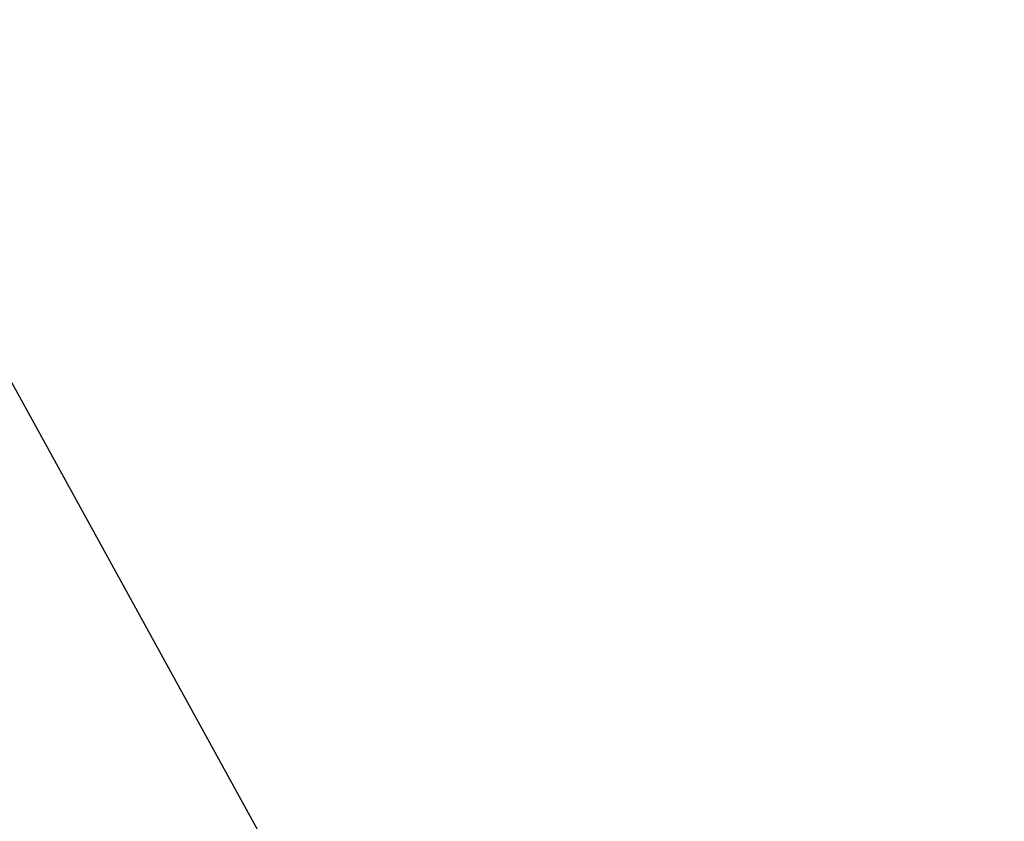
# Model space of a CAD drawing. Header units: millimetres. Extents: x -38 to 77, y 15 to 130.
# Tile 249 of 256: x 2.915 to 3.854, y 62.461 to 63.226. Entities that reach past the tile are written whole.
import ezdxf

# ---------------------------------------------------------------- set-up
doc = ezdxf.new("R2010")
doc.units = ezdxf.units.MM
doc.header["$LTSCALE"] = 25.4
doc.layers.get('0').update_dxf_attribs({"true_color": 0xff5454})

# ---------------------------------------------------------------- blocks, each defined once
blk = doc.blocks.new('PROFILE-BIT-8823.STL')
at = {"color": 250, "true_color": 0x262626}
mesh = blk.add_polyface(dxfattribs=at)
corners = [(3.83894, 69.20736, 155), (-23.54893, 62.48837, 153.40001), (3.83894, 69.20736, 153.40001), (-23.54893, 62.48837, 155)]
mesh.append_faces([[corners[k] for k in face] for face in [(0, 1, 2), (1, 0, 3)]], dxfattribs={"vtx0": -1, "color": 250})
at = {"color": 250, "true_color": 0x282828}
mesh = blk.add_polyface(dxfattribs=at)
corners = [(8.77373, 66.95101, 39.13236), (4.52806, 62.61702, 35.88653), (3.52374, 64.43034, 35.88653), (9.44992, 65.73014, 39.13236)]
mesh.append_faces([[corners[k] for k in face] for face in [(0, 1, 2), (1, 0, 3)]], dxfattribs={"vtx0": -1, "color": 250})
mesh = blk.add_polyface(dxfattribs=at)
corners = [(2.73672, 66.34798, 35.88653), (-1.45731, 62.03878, 32.1554), (-2.48829, 64.55087, 32.1554), (3.52374, 64.43034, 35.88653)]
mesh.append_faces([[corners[k] for k in face] for face in [(0, 1, 2), (1, 0, 3)]], dxfattribs={"vtx0": -1, "color": 250})
mesh = blk.add_polyface(dxfattribs=at)
corners = [(4.65628, 60.21482, 48.04354), (8.32322, 65.08407, 51.18941), (3.39365, 61.9952, 48.04354), (9.20162, 63.84549, 51.18941)]
mesh.append_faces([[corners[k] for k in face] for face in [(0, 1, 2), (1, 0, 3)]], dxfattribs={"vtx0": -1, "color": 250})
mesh = blk.add_polyface(dxfattribs=at)
corners = [(-1.31273, 59.04617, 44.45307), (2.3422, 63.9079, 48.04354), (-2.66967, 61.51459, 44.45307), (3.39365, 61.9952, 48.04354)]
mesh.append_faces([[corners[k] for k in face] for face in [(0, 1, 2), (1, 0, 3)]], dxfattribs={"vtx0": -1, "color": 250})
at = {"color": 250, "true_color": 0x262626}
mesh = blk.add_polyface(dxfattribs=at)
corners = [(6.39595, 63.05378, 155), (-15.89125, 45.77604, 153.40001), (6.39595, 63.05378, 153.40001), (-15.89125, 45.77604, 155)]
mesh.append_faces([[corners[k] for k in face] for face in [(0, 1, 2), (1, 0, 3)]], dxfattribs={"vtx0": -1, "color": 250})
at = {"color": 250, "true_color": 0x282828}
mesh = blk.add_polyface(dxfattribs=at)
corners = [(4.52806, 62.61702, 35.88653), (1.44085, 57.45677, 32.1554), (-0.14166, 59.66338, 32.1554), (5.73611, 60.93256, 35.88653)]
mesh.append_faces([[corners[k] for k in face] for face in [(0, 1, 2), (1, 0, 3)]], dxfattribs={"vtx0": -1, "color": 250})

msp = doc.modelspace()

# ---------------------------------------------------------------- block references
at = {"color": 0}
msp.add_blockref('PROFILE-BIT-8823.STL', (0, 0), dxfattribs=at)

doc.saveas('drawing.dxf')
